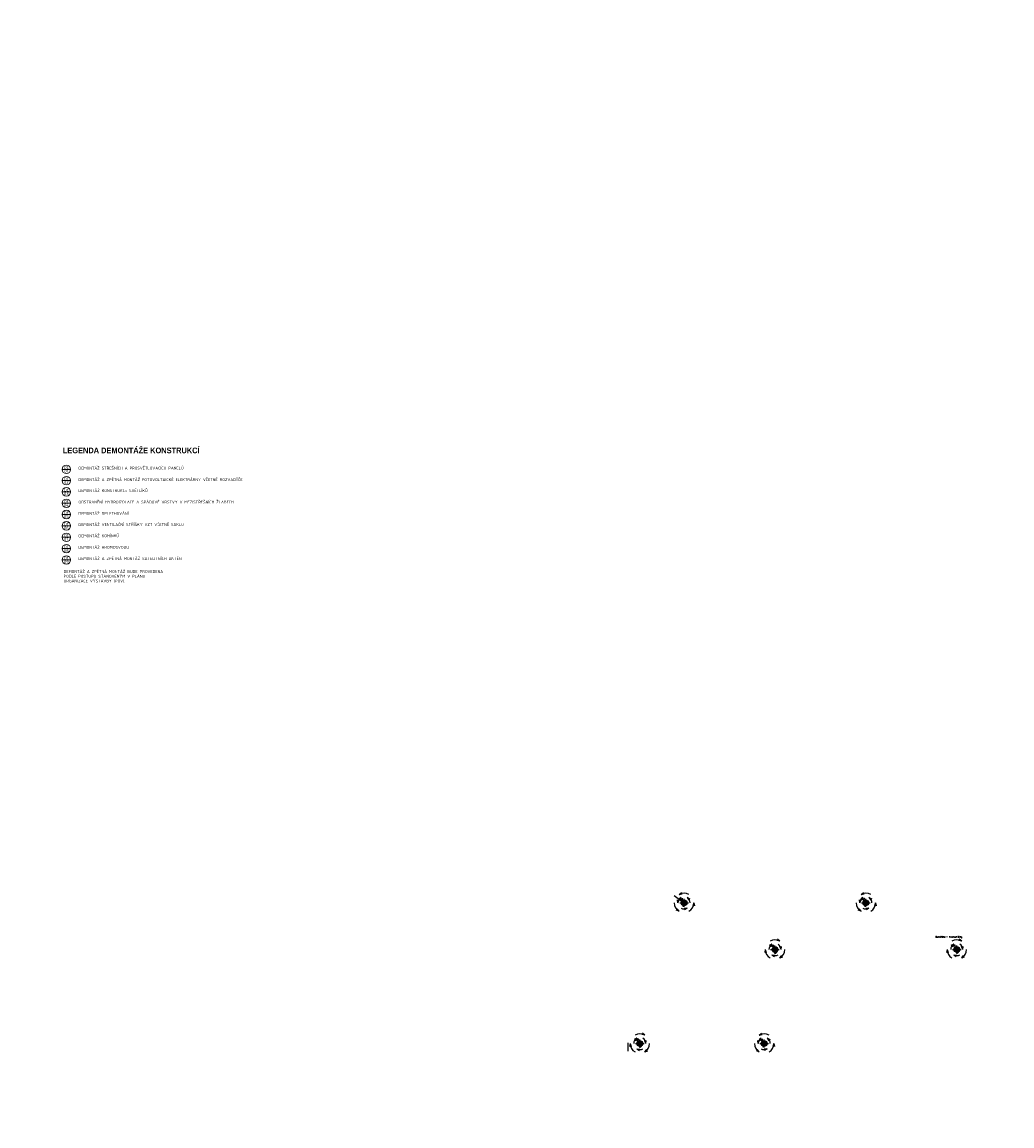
# Model space of a CAD drawing. Header units: millimetres. Extents: x -29085 to 3627694, y -159961 to 2281735.
# Tile 210 of 229: x 406934 to 546900, y 166983 to 323071. Entities that reach past the tile are written whole.
import ezdxf
from ezdxf import colors
from ezdxf.entities.mleader import LeaderData, LeaderLine
from ezdxf.enums import TextEntityAlignment as Align
from ezdxf.math import Vec2, Vec3

# ---------------------------------------------------------------- set-up
doc = ezdxf.new("R2010")
doc.units = ezdxf.units.MM
doc.linetypes.add('PLNA', pattern=[1, 1, 0])
doc.layers.add('A99_N_leg-text', color=7, linetype='Continuous', lineweight=9)
doc.layers.add('A99_N_txt-popis-50', color=240, linetype='Continuous', lineweight=9)
doc.layers.add('Přístroje MaR', color=1, linetype='Continuous')
doc.styles.add('A99_kota', font='isocpeur.ttf', dxfattribs={"height": 2})
doc.styles.add('A99_nadpis', font='impact.ttf')
doc.styles.add('A99_popis', font='isocpeur.ttf')
doc.styles.add('PITSIMP8', font='pitsimp8')
doc.styles.add('ROMANS', font='romans.shx', dxfattribs={"width": 0.8})

# ---------------------------------------------------------------- blocks, each defined once
blk = doc.blocks.new('*U28')
at = {"color": 0, "linetype": 'ByBlock'}
blk.add_line((-3.02, 0), (3.02, 0), dxfattribs=at)
blk.add_circle((0, 0), 3.02, dxfattribs=at)
at = {"color": 0, "linetype": 'ByBlock', "style": 'A99_popis'}
for tag, p in [('KATEGORIE', (0, 1.31)), ('PRVEK', (0, -1.3))]:
    blk.add_attdef(tag, text='', height=2, dxfattribs=at).set_placement(p, align=Align.MIDDLE_CENTER)
blk = doc.blocks.new('2dluk097')
at = {"color": 0, "linetype": 'ByBlock'}
for p, q in [((-0.05, 0.5), (-0.05, -0.1)), ((-0.05, 0.5), (0.05, 0.5)), ((0.05, 0.5), (0.05, -0.1))]:
    blk.add_line(p, q, dxfattribs=at)
for p, q in [((-0.05, -0.1), (-0.23, -0.1)), ((0, -0.5), (-0.23, -0.1)), ((0, -0.5), (0.23, -0.1)), ((0.05, -0.1), (0.23, -0.1))]:
    blk.add_line(p, q)
for points in [[(-0.05, 0.5), (0.05, 0.5), (-0.05, -0.1), (0.05, -0.1)], [(-0.23, -0.1), (0, -0.5), (0.05, -0.1), (-0.05, -0.1)], [(-0.05, -0.1), (0.23, -0.1), (0, -0.5), (-0.05, -0.1)]]:
    blk.add_solid(points)
at = {"linetype": 'ByBlock', "style": 'PITSIMP8', "flags": 9}
for tag, p in [('VOLUMENSTROM', (-0.06, 0.04)), ('DRUCK/-STUFE', (-0.06, 0.02)), ('BEZEICHNUNG', (-0.06, 0.18)), ('RAUM/GRUPPE', (-0.06, 0.16)), ('POS.NR.G-LV', (-0.06, 0.14)), ('ANSCHLUSS', (-0.06, 0)), ('FABRIKAT', (-0.06, 0.12)), ('KENNUNG', (-0.06, 0.08)), ('LEISTUNG', (-0.06, 0.06)), ('TYP', (-0.06, 0.1)), ('SPANNUNG/FREQUENZ', (-0.06, -0.12)), ('TEMPERATUR', (-0.06, -0.06)), ('SCHUTZART', (-0.06, -0.1)), ('GROESSE', (-0.06, -0.02)), ('DREHZAHL', (-0.06, -0.08)), ('GEWICHT', (-0.06, -0.14)), ('DN', (-0.06, -0.04)), ('FREI', (-0.06, -0.16)), ('FREI', (-0.06, -0.18)), ('FREI', (-0.06, -0.2))]:
    blk.add_attdef(tag, text='', height=0.01, dxfattribs=at).set_placement(p, align=Align.MIDDLE)

msp = doc.modelspace()

# ---------------------------------------------------------------- linework, layer by layer
at = {"layer": 'Přístroje MaR'}
for p, q in [((499851, 199720.2), (500189.1, 200000.7)), ((499851, 199720.2), (500189.1, 200000.7)), ((499851, 199720.2), (500284.1, 199794.1)), ((499851, 199720.2), (500284.1, 199794.1)), ((525559.8, 199720.2), (525897.9, 200000.7)), ((525559.8, 199720.2), (525897.9, 200000.7)), ((525559.8, 199720.2), (525992.9, 199794.1)), ((525559.8, 199720.2), (525992.9, 199794.1)), ((499138.9, 199578.1), (500452.8, 198567.6)), ((499676, 198525.6), (499633.9, 198962.8)), ((499676, 198525.6), (499633.9, 198962.8)), ((499676, 198525.6), (499858.2, 198925.3)), ((499676, 198525.6), (499858.2, 198925.3)), ((500973.1, 199274.4), (501222.9, 198913.1)), ((500973.1, 199274.4), (501370.1, 199086.4)), ((500973.1, 199274.4), (501222.9, 198913.1)), ((501920.2, 198525.6), (501767.6, 198113.6)), ((501920.2, 198525.6), (501767.6, 198113.6)), ((501920.2, 198525.6), (501994, 198092.5)), ((501920.2, 198525.6), (501994, 198092.5)), ((525384.8, 198525.6), (525342.7, 198962.8)), ((525384.8, 198525.6), (525342.7, 198962.8)), ((525384.8, 198525.6), (525567, 198925.3)), ((525384.8, 198525.6), (525567, 198925.3)), ((526681.9, 199274.4), (526931.7, 198913.1)), ((526681.9, 199274.4), (527078.9, 199086.4)), ((526681.9, 199274.4), (526931.7, 198913.1)), ((527629, 198525.6), (527476.4, 198113.6)), ((527629, 198525.6), (527476.4, 198113.6)), ((527629, 198525.6), (527702.8, 198092.5)), ((527629, 198525.6), (527702.8, 198092.5)), ((499851, 197331), (499439.1, 197483.5)), ((499851, 197331), (499439.1, 197483.5)), ((499851, 197331), (499570.5, 197669)), ((499851, 197331), (499570.5, 197669)), ((500972.7, 197776.5), (500534.6, 197744.2)), ((500972.7, 197776.5), (500534.6, 197744.2)), ((500972.7, 197776.5), (500609.5, 197529.5)), ((500972.7, 197776.5), (500609.5, 197529.5)), ((525559.8, 197331), (525147.9, 197483.5)), ((525559.8, 197331), (525147.9, 197483.5)), ((525559.8, 197331), (525279.3, 197669)), ((525559.8, 197331), (525279.3, 197669)), ((526681.5, 197776.5), (526243.4, 197744.2)), ((526681.5, 197776.5), (526243.4, 197744.2)), ((526681.5, 197776.5), (526318.3, 197529.5)), ((526681.5, 197776.5), (526318.3, 197529.5)), ((512962.8, 192681.5), (512565.8, 192493.4)), ((512962.8, 192681.5), (512565.8, 192493.4)), ((512962.8, 192681.5), (512713, 192320.1)), ((512962.8, 192681.5), (512713, 192320.1)), ((514084.8, 193127.2), (513651.8, 193201.1)), ((514084.8, 193127.2), (513651.8, 193201.1)), ((513676.9, 192208.7), (513663.4, 192195.2)), ((514084.8, 193127.2), (513746.8, 193407.8)), ((514084.8, 193127.2), (513746.8, 193407.8)), ((514259.8, 191932.6), (514077.7, 192332.4)), ((514259.8, 191932.6), (514077.7, 192332.4)), ((514259.8, 191932.6), (514302, 192369.9)), ((514259.8, 191932.6), (514302, 192369.9)), ((538671.6, 192681.5), (538274.6, 192493.4)), ((538671.6, 192681.5), (538274.6, 192493.4)), ((538671.6, 192681.5), (538421.8, 192320.1)), ((538671.6, 192681.5), (538421.8, 192320.1)), ((539793.7, 193127.2), (539360.6, 193201.1)), ((539793.7, 193127.2), (539360.6, 193201.1)), ((539385.7, 192208.7), (539372.2, 192195.2)), ((539793.7, 193127.2), (539455.6, 193407.8)), ((539793.7, 193127.2), (539455.6, 193407.8)), ((539968.7, 191932.6), (539786.5, 192332.4)), ((539968.7, 191932.6), (539786.5, 192332.4)), ((539968.7, 191932.6), (540010.8, 192369.9)), ((539968.7, 191932.6), (540010.8, 192369.9)), ((512015.7, 191932.6), (511941.8, 191499.6)), ((512015.7, 191932.6), (511941.8, 191499.6)), ((512015.7, 191932.6), (512168.3, 191520.7)), ((512015.7, 191932.6), (512168.3, 191520.7)), ((512963.2, 191183.6), (513401.3, 191151.3)), ((512963.2, 191183.6), (513326.4, 190936.6)), ((512963.2, 191183.6), (513326.4, 190936.6)), ((512963.2, 191183.6), (513401.3, 191151.3)), ((513395.1, 191932.6), (513395.1, 191932.6)), ((513395.1, 191932.6), (513395.1, 191932.6)), ((513395.1, 191932.6), (513395.1, 191932.6)), ((513395.1, 191932.6), (513395.1, 191932.6)), ((513395.1, 191932.6), (513395.1, 191932.6)), ((513395.1, 191932.6), (513395.1, 191932.6)), ((513395.1, 191932.6), (513395.1, 191932.6)), ((513395.1, 191932.6), (513395.1, 191932.6)), ((513395.1, 191932.6), (513395.1, 191582.6)), ((513395.1, 191932.6), (513395.1, 191582.6)), ((514084.8, 190738), (514365.4, 191076.1)), ((514084.8, 190738), (514365.4, 191076.1)), ((514084.8, 190738), (514496.8, 190890.6)), ((514084.8, 190738), (514496.8, 190890.6)), ((537724.5, 191932.6), (537650.6, 191499.6)), ((537724.5, 191932.6), (537650.6, 191499.6)), ((537724.5, 191932.6), (537877.1, 191520.7)), ((537724.5, 191932.6), (537877.1, 191520.7)), ((538672, 191183.6), (539110.1, 191151.3)), ((538672, 191183.6), (539035.2, 190936.6)), ((538672, 191183.6), (539035.2, 190936.6)), ((538672, 191183.6), (539110.1, 191151.3)), ((539103.9, 191932.6), (539103.9, 191932.6)), ((539103.9, 191932.6), (539103.9, 191932.6)), ((539103.9, 191932.6), (539103.9, 191932.6)), ((539103.9, 191932.6), (539103.9, 191932.6)), ((539103.9, 191932.6), (539103.9, 191932.6)), ((539103.9, 191932.6), (539103.9, 191932.6)), ((539103.9, 191932.6), (539103.9, 191932.6)), ((539103.9, 191932.6), (539103.9, 191932.6)), ((539103.9, 191932.6), (539103.9, 191582.6)), ((539103.9, 191932.6), (539103.9, 191582.6)), ((539793.7, 190738), (540074.2, 191076.1)), ((539793.7, 190738), (540074.2, 191076.1)), ((539793.7, 190738), (540205.6, 190890.6)), ((539793.7, 190738), (540205.6, 190890.6)), ((494982.3, 179829.4), (494549.3, 179903.3)), ((494982.3, 179829.4), (494549.3, 179903.3)), ((494982.3, 179829.4), (494644.2, 180109.9)), ((494982.3, 179829.4), (494644.2, 180109.9)), ((511172.9, 179829.4), (511511, 180109.9)), ((511172.9, 179829.4), (511511, 180109.9)), ((511172.9, 179829.4), (511605.9, 179903.3)), ((511172.9, 179829.4), (511605.9, 179903.3)), ((492913.2, 178634.8), (492839.3, 178201.8)), ((492913.2, 178634.8), (492839.3, 178201.8)), ((492913.2, 178634.8), (493065.7, 178222.9)), ((492913.2, 178634.8), (493065.7, 178222.9)), ((493860.2, 179383.7), (493463.2, 179195.6)), ((493860.2, 179383.7), (493463.2, 179195.6)), ((493860.2, 179383.7), (493610.5, 179022.3)), ((493860.2, 179383.7), (493610.5, 179022.3)), ((494574.4, 178910.9), (494560.9, 178897.4)), ((495157.3, 178634.8), (494975.1, 179034.6)), ((495157.3, 178634.8), (494975.1, 179034.6)), ((495157.3, 178634.8), (495199.4, 179072.1)), ((495157.3, 178634.8), (495199.4, 179072.1)), ((510997.9, 178634.8), (510955.8, 179072.1)), ((510997.9, 178634.8), (510955.8, 179072.1)), ((510997.9, 178634.8), (511180.1, 179034.6)), ((510997.9, 178634.8), (511180.1, 179034.6)), ((512294.9, 179383.7), (512544.7, 179022.3)), ((512294.9, 179383.7), (512692, 179195.6)), ((512294.9, 179383.7), (512692, 179195.6)), ((512294.9, 179383.7), (512544.7, 179022.3)), ((513242, 178634.8), (513089.5, 178222.9)), ((513242, 178634.8), (513089.5, 178222.9)), ((513242, 178634.8), (513315.9, 178201.8)), ((513242, 178634.8), (513315.9, 178201.8)), ((493860.6, 177885.8), (494298.7, 177853.5)), ((493860.6, 177885.8), (494223.9, 177638.8)), ((493860.6, 177885.8), (494223.9, 177638.8)), ((493860.6, 177885.8), (494298.7, 177853.5)), ((494982.3, 177440.2), (495262.8, 177778.3)), ((494982.3, 177440.2), (495262.8, 177778.3)), ((494982.3, 177440.2), (495394.3, 177592.8)), ((494982.3, 177440.2), (495394.3, 177592.8)), ((511172.9, 177440.2), (510760.9, 177592.8)), ((511172.9, 177440.2), (510760.9, 177592.8)), ((511172.9, 177440.2), (510892.4, 177778.3)), ((511172.9, 177440.2), (510892.4, 177778.3)), ((512294.6, 177885.8), (511856.5, 177853.5)), ((512294.6, 177885.8), (511856.5, 177853.5)), ((512294.6, 177885.8), (511931.3, 177638.8)), ((512294.6, 177885.8), (511931.3, 177638.8))]:
    msp.add_line(p, q, dxfattribs=at)
at = {"layer": 'Přístroje MaR', "ltscale": 10}
for p, q in [((499927.7, 198525.6), (501153.7, 198525.6)), ((500540.7, 197973.6), (500540.7, 199077.6)), ((525636.5, 198525.6), (526862.5, 198525.6)), ((526249.5, 197973.6), (526249.5, 199077.6)), ((513395.1, 191380.6), (513395.1, 192484.6)), ((539103.9, 191380.6), (539103.9, 192484.6)), ((512782.1, 191932.6), (514008.1, 191932.6)), ((538490.9, 191932.6), (539716.9, 191932.6)), ((493679.6, 178634.8), (494905.6, 178634.8)), ((494292.6, 178082.8), (494292.6, 179186.8)), ((511249.6, 178634.8), (512475.6, 178634.8)), ((511862.6, 178082.8), (511862.6, 179186.8))]:
    msp.add_line(p, q, dxfattribs=at)
at = {"layer": 'Přístroje MaR', "linetype": 'ByBlock'}
for p, q in [((500257.3, 198800), (500488.3, 198568.9)), ((500488.3, 198482.2), (500257.3, 198251.2)), ((500489.9, 198570.7), (500259, 198801.7)), ((500259, 198249.5), (500272.5, 198263)), ((500264.6, 198807.3), (500278.1, 198793.8)), ((500495.6, 198474.7), (500264.7, 198243.8)), ((500497.4, 198578), (500266.3, 198809)), ((500266.3, 198242.1), (500497.4, 198473.2)), ((500272.5, 198263), (500489.9, 198480.4)), ((500278.1, 198793.8), (500495.6, 198576.4)), ((500564.7, 198484), (500516.7, 198484)), ((500520.7, 198484), (500520.7, 198463.2)), ((500520.7, 198463.2), (500536.7, 198463.2)), ((500536.7, 198463.2), (500536.7, 198484)), ((500544.7, 198484), (500544.7, 198463.2)), ((500544.7, 198463.2), (500560.7, 198463.2)), ((500560.7, 198463.2), (500560.7, 198484)), ((500815.1, 198809), (500584.1, 198578)), ((500584.1, 198473.2), (500815.1, 198242.1)), ((500585.9, 198576.4), (500816.8, 198807.3)), ((500803.4, 198257.3), (500585.9, 198474.7)), ((500809, 198788.2), (500591.6, 198570.7)), ((500591.6, 198480.4), (500822.5, 198249.5)), ((500593.1, 198568.9), (500824.2, 198800)), ((500824.2, 198251.2), (500593.1, 198482.2)), ((500816.9, 198243.8), (500803.4, 198257.3)), ((525966.1, 198800), (526197.1, 198568.9)), ((526197.1, 198482.2), (525966.1, 198251.2)), ((526198.7, 198570.7), (525967.8, 198801.7)), ((525967.8, 198249.5), (525981.3, 198263)), ((525973.4, 198807.3), (525986.9, 198793.8)), ((526204.4, 198474.7), (525973.5, 198243.8)), ((526206.2, 198578), (525975.1, 198809)), ((525975.1, 198242.1), (526206.2, 198473.2)), ((525981.3, 198263), (526198.7, 198480.4)), ((525986.9, 198793.8), (526204.4, 198576.4)), ((526273.5, 198484), (526225.5, 198484)), ((526229.5, 198484), (526229.5, 198463.2)), ((526229.5, 198463.2), (526245.5, 198463.2)), ((526245.5, 198463.2), (526245.5, 198484)), ((526253.5, 198484), (526253.5, 198463.2)), ((526253.5, 198463.2), (526269.5, 198463.2)), ((526269.5, 198463.2), (526269.5, 198484)), ((526523.9, 198809), (526292.9, 198578)), ((526292.9, 198473.2), (526523.9, 198242.1)), ((526294.7, 198576.4), (526525.6, 198807.3)), ((526512.2, 198257.3), (526294.7, 198474.7)), ((526517.8, 198788.2), (526300.4, 198570.7)), ((526300.4, 198480.4), (526531.3, 198249.5)), ((526301.9, 198568.9), (526533, 198800)), ((526533, 198251.2), (526301.9, 198482.2)), ((526525.7, 198243.8), (526512.2, 198257.3)), ((513111.7, 192207), (513342.7, 191976)), ((513344.3, 191977.8), (513113.4, 192208.7)), ((513119, 192214.4), (513132.5, 192200.9)), ((513351.8, 191985), (513120.7, 192216.1)), ((513132.5, 192200.9), (513350, 191983.5)), ((513669.5, 192216.1), (513438.5, 191985)), ((513440.3, 191983.5), (513671.2, 192214.4)), ((513663.4, 192195.2), (513446, 191977.8)), ((513447.5, 191976), (513678.6, 192207)), ((538820.5, 192207), (539051.5, 191976)), ((539053.1, 191977.8), (538822.2, 192208.7)), ((538827.8, 192214.4), (538841.3, 192200.9)), ((539060.6, 191985), (538829.5, 192216.1)), ((538841.3, 192200.9), (539058.8, 191983.5)), ((539378.3, 192216.1), (539147.3, 191985)), ((539149.1, 191983.5), (539380, 192214.4)), ((539372.2, 192195.2), (539154.8, 191977.8)), ((539156.3, 191976), (539387.4, 192207)), ((513342.7, 191889.3), (513111.7, 191658.2)), ((513113.4, 191656.5), (513126.9, 191670)), ((513350, 191881.8), (513119.1, 191650.9)), ((513120.7, 191649.2), (513351.8, 191880.2)), ((513126.9, 191670), (513344.3, 191887.5)), ((513419.1, 191891.1), (513371.1, 191891.1)), ((513375.1, 191891.1), (513375.1, 191870.3)), ((513375.1, 191870.3), (513391.1, 191870.3)), ((513391.1, 191870.3), (513391.1, 191891.1)), ((513399.1, 191891.1), (513399.1, 191870.3)), ((513399.1, 191870.3), (513415.1, 191870.3)), ((513415.1, 191870.3), (513415.1, 191891.1)), ((513438.5, 191880.2), (513669.5, 191649.2)), ((513657.8, 191664.4), (513440.3, 191881.8)), ((513446, 191887.5), (513676.9, 191656.6)), ((513678.6, 191658.2), (513447.5, 191889.3)), ((513671.3, 191650.9), (513657.8, 191664.4)), ((539051.5, 191889.3), (538820.5, 191658.2)), ((538822.2, 191656.5), (538835.7, 191670)), ((539058.8, 191881.8), (538827.9, 191650.9)), ((538829.5, 191649.2), (539060.6, 191880.2)), ((538835.7, 191670), (539053.1, 191887.5)), ((539127.9, 191891.1), (539079.9, 191891.1)), ((539083.9, 191891.1), (539083.9, 191870.3)), ((539083.9, 191870.3), (539099.9, 191870.3)), ((539099.9, 191870.3), (539099.9, 191891.1)), ((539107.9, 191891.1), (539107.9, 191870.3)), ((539107.9, 191870.3), (539123.9, 191870.3)), ((539123.9, 191870.3), (539123.9, 191891.1)), ((539147.3, 191880.2), (539378.3, 191649.2)), ((539366.6, 191664.4), (539149.1, 191881.8)), ((539154.8, 191887.5), (539385.7, 191656.6)), ((539387.4, 191658.2), (539156.3, 191889.3)), ((539380.1, 191650.9), (539366.6, 191664.4)), ((494009.1, 178909.2), (494240.2, 178678.2)), ((494240.2, 178591.5), (494009.1, 178360.4)), ((494010.8, 178358.7), (494024.3, 178372.2)), ((494241.8, 178680), (494010.9, 178910.9)), ((494016.5, 178916.6), (494030, 178903.1)), ((494247.4, 178584), (494016.5, 178353.1)), ((494249.3, 178687.2), (494018.2, 178918.3)), ((494018.2, 178351.4), (494249.3, 178582.4)), ((494024.3, 178372.2), (494241.8, 178589.7)), ((494030, 178903.1), (494247.4, 178685.7)), ((494316.6, 178593.3), (494268.6, 178593.3)), ((494272.6, 178593.3), (494272.6, 178572.5)), ((494272.6, 178572.5), (494288.6, 178572.5)), ((494288.6, 178572.5), (494288.6, 178593.3)), ((494296.6, 178593.3), (494296.6, 178572.5)), ((494296.6, 178572.5), (494312.6, 178572.5)), ((494312.6, 178572.5), (494312.6, 178593.3)), ((494567, 178918.3), (494335.9, 178687.2)), ((494335.9, 178582.4), (494567, 178351.4)), ((494337.8, 178685.7), (494568.7, 178916.6)), ((494555.2, 178366.6), (494337.8, 178584)), ((494560.9, 178897.4), (494343.4, 178680)), ((494343.4, 178589.7), (494574.3, 178358.7)), ((494345, 178678.2), (494576, 178909.2)), ((494576, 178360.4), (494345, 178591.5)), ((494568.7, 178353.1), (494555.2, 178366.6)), ((511579.1, 178909.2), (511810.2, 178678.2)), ((511810.2, 178591.5), (511579.1, 178360.4)), ((511580.8, 178358.7), (511594.3, 178372.2)), ((511811.8, 178680), (511580.9, 178910.9)), ((511586.5, 178916.6), (511600, 178903.1)), ((511817.4, 178584), (511586.5, 178353.1)), ((511819.3, 178687.2), (511588.2, 178918.3)), ((511588.2, 178351.4), (511819.3, 178582.4)), ((511594.3, 178372.2), (511811.8, 178589.7)), ((511600, 178903.1), (511817.4, 178685.7)), ((511886.6, 178593.3), (511838.6, 178593.3)), ((511842.6, 178593.3), (511842.6, 178572.5)), ((511842.6, 178572.5), (511858.6, 178572.5)), ((511858.6, 178572.5), (511858.6, 178593.3)), ((511866.6, 178593.3), (511866.6, 178572.5)), ((511866.6, 178572.5), (511882.6, 178572.5)), ((511882.6, 178572.5), (511882.6, 178593.3)), ((512137, 178918.3), (511905.9, 178687.2)), ((511905.9, 178582.4), (512137, 178351.4)), ((511907.8, 178685.7), (512138.7, 178916.6)), ((512125.2, 178366.6), (511907.8, 178584)), ((512130.9, 178897.4), (511913.4, 178680)), ((511913.4, 178589.7), (512144.3, 178358.7)), ((511915, 178678.2), (512146, 178909.2)), ((512146, 178360.4), (511915, 178591.5)), ((512138.7, 178353.1), (512125.2, 178366.6))]:
    msp.add_line(p, q, dxfattribs=at)
at = {"layer": 'Přístroje MaR', "linetype": 'PLNA', "ltscale": 2}
msp.add_line((492578.1, 178750.4), (492578.1, 177558), dxfattribs=at)
at = {"layer": 'Přístroje MaR'}
for centre, radius in [((500541.2, 198525.6), 400.5), ((500546.1, 198525.6), 360.6), ((500541.2, 198525.6), 314.5), ((500541.2, 198525.6), 239.5), ((500541.2, 198525.6), 164.5), ((500540.7, 198525.6), 68), ((526250, 198525.6), 400.5), ((526254.9, 198525.6), 360.6), ((526250, 198525.6), 314.5), ((526250, 198525.6), 239.5), ((526250, 198525.6), 164.5), ((526249.5, 198525.6), 68), ((513395.6, 191932.6), 400.5), ((513400.5, 191932.6), 360.6), ((513395.6, 191932.6), 314.5), ((513395.6, 191932.6), 239.5), ((513395.6, 191932.6), 164.5), ((513395.1, 191932.6), 68), ((513665.2, 192202.7), 3.6), ((513665.2, 192202.7), 3.6), ((539104.4, 191932.6), 400.5), ((539109.3, 191932.6), 360.6), ((539104.4, 191932.6), 314.5), ((539104.4, 191932.6), 239.5), ((539104.4, 191932.6), 164.5), ((539103.9, 191932.6), 68), ((539374, 192202.7), 3.6), ((539374, 192202.7), 3.6), ((494293.1, 178634.8), 400.5), ((494298, 178634.8), 360.6), ((494293.1, 178634.8), 314.5), ((494293.1, 178634.8), 239.5), ((494293.1, 178634.8), 164.5), ((494292.6, 178634.8), 68), ((494562.7, 178904.9), 3.6), ((494562.7, 178904.9), 3.6), ((511863.1, 178634.8), 400.5), ((511868, 178634.8), 360.6), ((511863.1, 178634.8), 314.5), ((511863.1, 178634.8), 239.5), ((511863.1, 178634.8), 164.5), ((511862.6, 178634.8), 68)]:
    msp.add_circle(centre, radius, dxfattribs=at)
at = {"layer": 'Přístroje MaR', "linetype": 'ByBlock'}
for centre in [(500270.7, 198795.6), (500270.7, 198795.6), (500270.7, 198255.5), (500270.7, 198255.5), (525979.5, 198795.6), (525979.5, 198795.6), (525979.5, 198255.5), (525979.5, 198255.5), (513125.1, 192202.7), (513125.1, 192202.7), (538833.9, 192202.7), (538833.9, 192202.7), (513125.1, 191662.6), (513125.1, 191662.6), (513665.2, 191662.6), (513665.2, 191662.6), (538833.9, 191662.6), (538833.9, 191662.6), (539374, 191662.6), (539374, 191662.6), (494022.5, 178904.9), (494022.5, 178904.9), (494022.5, 178364.8), (494022.5, 178364.8), (494562.7, 178364.8), (494562.7, 178364.8), (511592.5, 178904.9), (511592.5, 178904.9), (511592.5, 178364.8), (511592.5, 178364.8)]:
    msp.add_circle(centre, 3.6, dxfattribs=at)
at = {"layer": 'Přístroje MaR'}
for centre, radius, start, end in [((500540.7, 198525.6), 1379.4, 60, 120), ((500540.7, 198525.6), 1379.4, 60, 120), ((526249.5, 198525.6), 1379.4, 60, 120), ((526249.5, 198525.6), 1379.4, 60, 120), ((500540.7, 198525.6), 1379.4, 180, 240), ((500540.7, 198525.6), 1379.4, 180, 240), ((500540.7, 198525.6), 864.7, 120, 180), ((500540.7, 198525.6), 864.7, 120, 180), ((500614.5, 198599.3), 268.4, 44.146073, 45.853908), ((500802.5, 198794.7), 1.2, 315, 135), ((500614.5, 198599.3), 270, 44.151135, 45.848865), ((500540.7, 198525.6), 864.7, 0, 60), ((500540.7, 198525.6), 864.7, 0, 60), ((500540.7, 198525.6), 1379.4, 300, 0), ((500540.7, 198525.6), 1379.4, 300, 0), ((526249.5, 198525.6), 1379.4, 180, 240), ((526249.5, 198525.6), 1379.4, 180, 240), ((526249.5, 198525.6), 864.7, 120, 180), ((526249.5, 198525.6), 864.7, 120, 180), ((526323.3, 198599.3), 268.4, 44.146073, 45.853908), ((526511.3, 198794.7), 1.2, 315, 135), ((526323.3, 198599.3), 270, 44.151135, 45.848865), ((526249.5, 198525.6), 864.7, 0, 60), ((526249.5, 198525.6), 864.7, 0, 60), ((526249.5, 198525.6), 1379.4, 300, 0), ((526249.5, 198525.6), 1379.4, 300, 0), ((500540.7, 198525.6), 864.7, 240, 300), ((500540.7, 198525.6), 864.7, 240, 300), ((526249.5, 198525.6), 864.7, 240, 300), ((526249.5, 198525.6), 864.7, 240, 300), ((513395.1, 191932.6), 864.7, 120, 180), ((513395.1, 191932.6), 864.7, 120, 180), ((513395.1, 191932.6), 1379.4, 60, 120), ((513395.1, 191932.6), 1379.4, 60, 120), ((513468.9, 192006.3), 268.4, 44.146073, 45.853908), ((513656.9, 192201.8), 1.2, 315, 135), ((513468.9, 192006.3), 270, 44.151135, 45.848865), ((513664.3, 192194.4), 1.2, 315, 135), ((513674.1, 192211.6), 6.4, 315, 135), ((513674.1, 192211.6), 4, 315.269844, 135.269844), ((513395.1, 191932.6), 864.7, 0, 60), ((513395.1, 191932.6), 864.7, 0, 60), ((539103.9, 191932.6), 864.7, 120, 180), ((539103.9, 191932.6), 864.7, 120, 180), ((539103.9, 191932.6), 1379.4, 60, 120), ((539103.9, 191932.6), 1379.4, 60, 120), ((539177.7, 192006.3), 268.4, 44.146073, 45.853908), ((539365.7, 192201.8), 1.2, 315, 135), ((539177.7, 192006.3), 270, 44.151135, 45.848865), ((539373.1, 192194.4), 1.2, 315, 135), ((539382.9, 192211.6), 6.4, 315, 135), ((539382.9, 192211.6), 4, 315.269844, 135.269844), ((539103.9, 191932.6), 864.7, 0, 60), ((539103.9, 191932.6), 864.7, 0, 60), ((513395.1, 191932.6), 1379.4, 180, 240), ((513395.1, 191932.6), 1379.4, 180, 240), ((513395.1, 191932.6), 864.7, 240, 300), ((513395.1, 191932.6), 864.7, 240, 300), ((513395.1, 191932.6), 1379.4, 300, 0), ((513395.1, 191932.6), 1379.4, 300, 0), ((539103.9, 191932.6), 1379.4, 180, 240), ((539103.9, 191932.6), 1379.4, 180, 240), ((539103.9, 191932.6), 864.7, 240, 300), ((539103.9, 191932.6), 864.7, 240, 300), ((539103.9, 191932.6), 1379.4, 300, 0), ((539103.9, 191932.6), 1379.4, 300, 0), ((494292.6, 178634.8), 1379.4, 60, 120), ((494292.6, 178634.8), 1379.4, 60, 120), ((511862.6, 178634.8), 1379.4, 60, 120), ((511862.6, 178634.8), 1379.4, 60, 120), ((494292.6, 178634.8), 1379.4, 180, 240), ((494292.6, 178634.8), 1379.4, 180, 240), ((494292.6, 178634.8), 864.7, 120, 180), ((494292.6, 178634.8), 864.7, 120, 180), ((494366.3, 178708.5), 268.4, 44.146073, 45.853908), ((494554.4, 178903.9), 1.2, 315, 135), ((494366.3, 178708.5), 270, 44.151135, 45.848865), ((494561.7, 178896.6), 1.2, 315, 135), ((494571.5, 178913.8), 6.4, 315, 135), ((494571.5, 178913.8), 4, 315.269844, 135.269844), ((494292.6, 178634.8), 864.7, 0, 60), ((494292.6, 178634.8), 864.7, 0, 60), ((494292.6, 178634.8), 1379.4, 300, 0), ((494292.6, 178634.8), 1379.4, 300, 0), ((511862.6, 178634.8), 1379.4, 180, 240), ((511862.6, 178634.8), 1379.4, 180, 240), ((511862.6, 178634.8), 864.7, 120, 180), ((511862.6, 178634.8), 864.7, 120, 180), ((511936.3, 178708.5), 268.4, 44.146073, 45.853908), ((512124.4, 178903.9), 1.2, 315, 135), ((511936.3, 178708.5), 270, 44.151135, 45.848865), ((511862.6, 178634.8), 864.7, 0, 60), ((511862.6, 178634.8), 864.7, 0, 60), ((511862.6, 178634.8), 1379.4, 300, 0), ((511862.6, 178634.8), 1379.4, 300, 0), ((494292.6, 178634.8), 864.7, 240, 300), ((494292.6, 178634.8), 864.7, 240, 300), ((511862.6, 178634.8), 864.7, 240, 300), ((511862.6, 178634.8), 864.7, 240, 300)]:
    msp.add_arc(centre, radius, start, end, dxfattribs=at)
at = {"layer": 'Přístroje MaR', "linetype": 'ByBlock'}
for centre, radius, start, end in [((500261.8, 198804.5), 6.4, 44.999986, 224.999986), ((500261.8, 198246.6), 6.4, 135, 315), ((500261.8, 198804.5), 4, 45.269844, 225.269844), ((500261.8, 198246.6), 4, 135.269844, 315.269844), ((500271.6, 198787.3), 1.2, 44.999986, 224.999986), ((500271.6, 198263.8), 1.2, 135, 315), ((500467, 198599.3), 270, 134.151135, 135.848861), ((500467, 198451.9), 270, 224.151135, 225.848865), ((500467, 198599.3), 268.4, 134.146073, 135.853908), ((500467, 198451.9), 268.4, 224.146073, 225.853908), ((500279, 198794.7), 1.2, 44.999986, 224.999986), ((500279, 198256.5), 1.2, 135, 315), ((500540.7, 198525.6), 48, 300.000152, 180), ((500540.7, 198525.6), 48, 180, 240.000148), ((500614.5, 198451.9), 268.4, 314.146073, 315.853908), ((500802.5, 198256.5), 1.2, 225, 45), ((500614.5, 198451.9), 270, 314.151135, 315.848861), ((525970.6, 198804.5), 6.4, 44.999986, 224.999986), ((525970.6, 198246.6), 6.4, 135, 315), ((525970.6, 198804.5), 4, 45.269844, 225.269844), ((525970.6, 198246.6), 4, 135.269844, 315.269844), ((525980.4, 198787.3), 1.2, 44.999986, 224.999986), ((525980.4, 198263.8), 1.2, 135, 315), ((526175.8, 198599.3), 270, 134.151135, 135.848861), ((526175.8, 198451.9), 270, 224.151135, 225.848865), ((526175.8, 198599.3), 268.4, 134.146073, 135.853908), ((526175.8, 198451.9), 268.4, 224.146073, 225.853908), ((525987.8, 198794.7), 1.2, 44.999986, 224.999986), ((525987.8, 198256.5), 1.2, 135, 315), ((526249.5, 198525.6), 48, 300.000152, 180), ((526249.5, 198525.6), 48, 180, 240.000148), ((526323.3, 198451.9), 268.4, 314.146073, 315.853908), ((526511.3, 198256.5), 1.2, 225, 45), ((526323.3, 198451.9), 270, 314.151135, 315.848861), ((513116.2, 192211.6), 6.4, 44.999986, 224.999986), ((513116.2, 192211.6), 4, 45.269844, 225.269844), ((513126, 192194.4), 1.2, 44.999986, 224.999986), ((513321.4, 192006.3), 270, 134.151135, 135.848861), ((513321.4, 192006.3), 268.4, 134.146073, 135.853908), ((513133.4, 192201.8), 1.2, 44.999986, 224.999986), ((538825, 192211.6), 6.4, 44.999986, 224.999986), ((538825, 192211.6), 4, 45.269844, 225.269844), ((538834.8, 192194.4), 1.2, 44.999986, 224.999986), ((539030.2, 192006.3), 270, 134.151135, 135.848861), ((539030.2, 192006.3), 268.4, 134.146073, 135.853908), ((538842.2, 192201.8), 1.2, 44.999986, 224.999986), ((513116.2, 191653.7), 6.4, 135, 315), ((513116.2, 191653.7), 4, 135.269844, 315.269844), ((513126, 191670.9), 1.2, 135, 315), ((513321.4, 191858.9), 270, 224.151135, 225.848865), ((513321.4, 191858.9), 268.4, 224.146073, 225.853908), ((513133.4, 191663.5), 1.2, 135, 315), ((513395.1, 191932.6), 48, 300.000152, 180), ((513395.1, 191932.6), 48, 180, 240.000148), ((513468.9, 191858.9), 268.4, 314.146073, 315.853908), ((513656.9, 191663.5), 1.2, 225, 45), ((513468.9, 191858.9), 270, 314.151135, 315.848861), ((513664.3, 191670.9), 1.2, 225, 45), ((513674.1, 191653.7), 6.4, 225, 45), ((513674.1, 191653.7), 4, 225.269844, 45.269844), ((538825, 191653.7), 6.4, 135, 315), ((538825, 191653.7), 4, 135.269844, 315.269844), ((538834.8, 191670.9), 1.2, 135, 315), ((539030.2, 191858.9), 270, 224.151135, 225.848865), ((539030.2, 191858.9), 268.4, 224.146073, 225.853908), ((538842.2, 191663.5), 1.2, 135, 315), ((539103.9, 191932.6), 48, 300.000152, 180), ((539103.9, 191932.6), 48, 180, 240.000148), ((539177.7, 191858.9), 268.4, 314.146073, 315.853908), ((539365.7, 191663.5), 1.2, 225, 45), ((539177.7, 191858.9), 270, 314.151135, 315.848861), ((539373.1, 191670.9), 1.2, 225, 45), ((539382.9, 191653.7), 6.4, 225, 45), ((539382.9, 191653.7), 4, 225.269844, 45.269844), ((494013.7, 178913.8), 6.4, 44.999986, 224.999986), ((494013.7, 178355.9), 6.4, 135, 315), ((494013.7, 178913.8), 4, 45.269844, 225.269844), ((494013.7, 178355.9), 4, 135.269844, 315.269844), ((494023.5, 178896.6), 1.2, 44.999986, 224.999986), ((494023.5, 178373.1), 1.2, 135, 315), ((494218.9, 178708.5), 270, 134.151135, 135.848861), ((494218.9, 178561.1), 270, 224.151135, 225.848865), ((494218.9, 178708.5), 268.4, 134.146073, 135.853908), ((494218.9, 178561.1), 268.4, 224.146073, 225.853908), ((494030.8, 178903.9), 1.2, 44.999986, 224.999986), ((494030.8, 178365.7), 1.2, 135, 315), ((494292.6, 178634.8), 48, 300.000152, 180), ((494292.6, 178634.8), 48, 180, 240.000148), ((494366.3, 178561.1), 268.4, 314.146073, 315.853908), ((494554.4, 178365.7), 1.2, 225, 45), ((494366.3, 178561.1), 270, 314.151135, 315.848861), ((494561.7, 178373.1), 1.2, 225, 45), ((494571.5, 178355.9), 6.4, 225, 45), ((494571.5, 178355.9), 4, 225.269844, 45.269844), ((511583.7, 178913.8), 6.4, 44.999986, 224.999986), ((511583.7, 178355.9), 6.4, 135, 315), ((511583.7, 178913.8), 4, 45.269844, 225.269844), ((511583.7, 178355.9), 4, 135.269844, 315.269844), ((511593.5, 178896.6), 1.2, 44.999986, 224.999986), ((511593.5, 178373.1), 1.2, 135, 315), ((511788.9, 178708.5), 270, 134.151135, 135.848861), ((511788.9, 178561.1), 270, 224.151135, 225.848865), ((511788.9, 178708.5), 268.4, 134.146073, 135.853908), ((511788.9, 178561.1), 268.4, 224.146073, 225.853908), ((511600.8, 178903.9), 1.2, 44.999986, 224.999986), ((511600.8, 178365.7), 1.2, 135, 315), ((511862.6, 178634.8), 48, 300.000152, 180), ((511862.6, 178634.8), 48, 180, 240.000148), ((511936.3, 178561.1), 268.4, 314.146073, 315.853908), ((512124.4, 178365.7), 1.2, 225, 45), ((511936.3, 178561.1), 270, 314.151135, 315.848861)]:
    msp.add_arc(centre, radius, start, end, dxfattribs=at)

# ---------------------------------------------------------------- block references
at = {"layer": 'A99_N_leg-text', "color": 5, "xscale": 200, "yscale": 200, "zscale": 200}
for p, values in [((413192.9, 259826.2), {'KATEGORIE': 'DE', 'PRVEK': '01'}), ((413192.9, 258226.2), {'KATEGORIE': 'DE', 'PRVEK': '02'}), ((413192.9, 256649.7), {'KATEGORIE': 'DE', 'PRVEK': '03'}), ((413192.9, 255026.2), {'KATEGORIE': 'DE', 'PRVEK': '04'}), ((413192.9, 253426.2), {'KATEGORIE': 'DE', 'PRVEK': '05'}), ((413192.9, 251826.2), {'KATEGORIE': 'DE', 'PRVEK': '06'}), ((413192.9, 250212.4), {'KATEGORIE': 'DE', 'PRVEK': '07'}), ((413192.9, 248612.4), {'KATEGORIE': 'DE', 'PRVEK': '08'}), ((413192.9, 247012.4), {'KATEGORIE': 'DE', 'PRVEK': '09'})]:
    msp.add_blockref('*U28', p, dxfattribs=at).add_auto_attribs(values)
at = {"layer": 'Přístroje MaR', "xscale": -200, "yscale": 250, "zscale": 160}
for p in [(500275.1, 199049.3), (525983.9, 199049.3), (513129.5, 192456.4), (538838.3, 192456.4), (494027, 179158.6), (511597, 179158.6)]:
    msp.add_blockref('2dluk097', p, dxfattribs=at)
at = {"layer": 'Přístroje MaR', "yscale": 250, "zscale": 160}
for p, xscale, rotation in [((500420.9, 198060.6), -200, 73.49979641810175), ((526129.7, 198060.6), -200, 73.49979641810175), ((513515, 191467.6), 200, 286.5002035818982), ((539223.8, 191467.6), 200, 286.5002035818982), ((494412.4, 178169.8), 200, 286.5002035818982), ((511742.7, 178169.8), -200, 73.49979641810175)]:
    msp.add_blockref('2dluk097', p, dxfattribs=dict(at, xscale=xscale, rotation=rotation))

# ---------------------------------------------------------------- texts
at = {"layer": 'A99_N_leg-text', "style": 'A99_nadpis'}
msp.add_text('LEGENDA DEMONTÁŽE KONSTRUKCÍ', height=800, dxfattribs=at).set_placement((412692.4, 262102.4))
at = {"layer": 'A99_N_leg-text', "linetype": 'Continuous', "lineweight": 0, "char_height": 400, "attachment_point": 1, "style": 'A99_kota'}
for s, width, insert in [('DEMONTÁŽ STŘEŠNÍCH A PROSVĚTLOVACÍCH PANELŮ ', 13290.592, (414910.4, 260196)), ('DEMONTÁŽ A ZPĚTNÁ MONTÁŽ FOTOVOLTAICKÉ ELEKTRÁRNY VČETNĚ ROZVADĚČE', 20337.701, (414910.4, 258565.5)), ('DEMONTÁŽ KONSTRUKCE SVĚTLÍKŮ', 10104.952, (414910.4, 257019.4)), ('ODSTRANĚNÍ HYDROIZOLACE A SPÁDOVÉ VRSTVY V MEZISTŘEŠNÍCH ŽLABECH', 19721.07, (414910.4, 255396)), ('DEMONTÁŽ OPLECHOVÁNÍ', 6244.117, (414910.4, 253796)), ('DEMONTÁŽ VENTILAČNÍ STŘÍŠKY VZT VČETNĚ SOKLU ', 13519.369, (414910.4, 252216.7)), ('DEMONTÁŽ KOMÍNKŮ ', 5260.421, (414910.4, 250623.7)), ('DEMONTÁŽ HROMOSVODU ', 6282.278, (414910.4, 249002.8)), ('DEMONTÁŽ A ZPĚTNÁ MONTÁŽ SATELITNÍCH ANTÉN ', 13053.523, (414910.4, 247402.8))]:
    msp.add_mtext_dynamic_manual_height_columns(s, width=width, gutter_width=2000, heights=[0], dxfattribs=dict(at, insert=insert))
at = {"layer": 'A99_N_leg-text', "linetype": 'Continuous', "lineweight": 0, "insert": (412810.4, 245577.8), "char_height": 400, "width": 13053.523, "attachment_point": 1, "style": 'A99_kota'}
msp.add_mtext('{\\fISOCPEUR|b1|i0|c238|p34;DEMONTÁŽ A ZPĚTNÁ MONTÁŽ BUDE PROVEDENA\\P\\A1;PODLE POSTUPU STANOVENÝM V PLÁNU ORGANIZACE VÝSTAVBY (POV).\\A0; }', dxfattribs=at)
at = {"layer": 'Přístroje MaR', "style": 'ROMANS', "width": 0.7}
for p in [(499848.7, 198944.5), (525557.5, 198944.5), (512703.1, 192351.6), (538411.9, 192351.6), (493600.5, 179053.8), (511170.5, 179053.8)]:
    msp.add_text('Ele', height=223.12, dxfattribs=at).set_placement(p)
msp.add_text('Destrafikátor -  hmotnost 22 kg', height=193.375, dxfattribs=at).set_placement((537987, 193615.2), align=Align.CENTER)

# ---------------------------------------------------------------- leaders
at = {"color": 251, "lineweight": 9}
ml = msp.add_multileader_mtext('Standard', dxfattribs=at)
ml.set_content('\\A1;{\\C256;demontáž pásových střešních světlíků}', color=1, style='A99_popis')
ml.set_leader_properties(color=256, linetype='ByLayer', lineweight=-1)
ml.build(insert=Vec2(0, 0))
ml.multileader.update_dxf_attribs({"dogleg_length": 3.23, "arrow_head_size": 200, "scale": 200})
ctx = ml.context
ctx.base_point, ctx.scale, ctx.char_height, ctx.arrow_head_size, ctx.landing_gap_size, ctx.plane_origin = Vec3(245704, 171888.3), 200, 400, 200, 250, Vec3(251674, 167392.2)
notes = []
notes.append((ctx, [(0, (1, 1, 0), (245059, 171888.3), (1, 0), 645, [(0, [(245059, 169288.6)], 0, [])])]))
ctx.mtext.insert, ctx.mtext.width, ctx.mtext.flow_direction = Vec3(245954, 172148.3), 9848.317, 5
ctx.mtext.has_bg_fill, ctx.mtext.bg_color, ctx.mtext.bg_scale_factor, ctx.mtext.bg_transparency, ctx.mtext.use_window_bg_color = 1, -1073741824, 1, 0, 1
ml = msp.add_multileader_mtext('Standard', dxfattribs=at)
ml.set_content('\\A1;{\\C256;výměna sekčních vrat}', color=1, style='A99_popis')
ml.set_leader_properties(color=256, linetype='ByLayer', lineweight=-1)
ml.build(insert=Vec2(0, 0))
ml.multileader.update_dxf_attribs({"dogleg_length": 1, "arrow_head_size": 200, "scale": 200})
ctx = ml.context
ctx.base_point, ctx.scale, ctx.char_height, ctx.arrow_head_size, ctx.landing_gap_size, ctx.plane_origin = Vec3(223349, 167250.8), 200, 400, 200, 250, Vec3(223664, 158215)
notes.append((ctx, [(0, (1, 1, 0), (222704, 167250.8), (1, 0), 645, [(0, [(219719, 167250.8)], 0, [])])]))
ctx.mtext.insert, ctx.mtext.width, ctx.mtext.defined_height, ctx.mtext.flow_direction = Vec3(223599, 167510.8), 7057.5, 1693.3, 5
ctx.mtext.has_bg_fill, ctx.mtext.bg_color, ctx.mtext.bg_scale_factor, ctx.mtext.bg_transparency, ctx.mtext.use_window_bg_color = 1, -1073741824, 1, 0, 1
at = {"layer": 'A99_N_txt-popis-50', "lineweight": 9}
ml = msp.add_multileader_mtext('Standard', dxfattribs=at)
ml.set_content('\\A1;{\\C256;dilatace objektu}', color=1, style='A99_popis')
ml.set_leader_properties(color=256, linetype='ByLayer', lineweight=-1)
ml.build(insert=Vec2(0, 0))
ml.multileader.update_dxf_attribs({"dogleg_length": 3.23, "arrow_head_size": 200, "scale": 200})
ctx = ml.context
ctx.base_point, ctx.scale, ctx.char_height, ctx.arrow_head_size, ctx.landing_gap_size, ctx.plane_origin = Vec3(294326.5, 322776.5), 200, 400, 200, 250, Vec3(300296.5, 318280.5)
notes.append((ctx, [(0, (1, 1, 0), (293681.5, 322776.5), (1, 0), 645, [(0, [(292206.5, 322776.5)], 0, [])])]))
ctx.mtext.insert, ctx.mtext.width, ctx.mtext.flow_direction = Vec3(294576.5, 323036.5), 3964.392, 5
ctx.mtext.has_bg_fill, ctx.mtext.bg_color, ctx.mtext.bg_scale_factor, ctx.mtext.bg_transparency, ctx.mtext.use_window_bg_color = 1, -1073741824, 1, 0, 1
ml = msp.add_multileader_mtext('Standard', dxfattribs=at)
ml.set_content('\\A1;{\\C256;dilatace objektu}', color=1, style='A99_popis')
ml.set_leader_properties(color=256, linetype='ByLayer', lineweight=-1)
ml.build(insert=Vec2(0, 0))
ml.multileader.update_dxf_attribs({"dogleg_length": 3.23, "arrow_head_size": 200, "scale": 200})
ctx = ml.context
ctx.base_point, ctx.scale, ctx.char_height, ctx.arrow_head_size, ctx.landing_gap_size, ctx.plane_origin = Vec3(294326.5, 308925.8), 200, 400, 200, 250, Vec3(300296.5, 304429.7)
notes.append((ctx, [(0, (1, 1, 0), (293681.5, 308925.8), (1, 0), 645, [(0, [(292206.5, 308925.8)], 0, [])])]))
ctx.mtext.insert, ctx.mtext.width, ctx.mtext.flow_direction = Vec3(294576.5, 309185.8), 3964.392, 5
ctx.mtext.has_bg_fill, ctx.mtext.bg_color, ctx.mtext.bg_scale_factor, ctx.mtext.bg_transparency, ctx.mtext.use_window_bg_color = 1, -1073741824, 1, 0, 1
ml = msp.add_multileader_mtext('Standard', dxfattribs=at)
ml.set_content('\\A1;{\\C256;dilatace objektu}', color=1, style='A99_popis')
ml.set_leader_properties(color=256, linetype='ByLayer', lineweight=-1)
ml.build(insert=Vec2(0, 0))
ml.multileader.update_dxf_attribs({"dogleg_length": 3.23, "arrow_head_size": 200, "scale": 200})
ctx = ml.context
ctx.base_point, ctx.scale, ctx.char_height, ctx.arrow_head_size, ctx.landing_gap_size, ctx.plane_origin = Vec3(293709, 293423.3), 200, 400, 200, 250, Vec3(300296.5, 288927.2)
notes.append((ctx, [(0, (1, 1, 0), (293681.5, 293423.3), (1, 0), 27.5, [(0, [(292206.5, 293423.3)], 0, [])])]))
ctx.mtext.insert, ctx.mtext.width, ctx.mtext.flow_direction = Vec3(293959, 293683.3), 3964.392, 5
ctx.mtext.has_bg_fill, ctx.mtext.bg_color, ctx.mtext.bg_scale_factor, ctx.mtext.bg_transparency, ctx.mtext.use_window_bg_color = 1, -1073741824, 1, 0, 1
ml = msp.add_multileader_mtext('Standard', dxfattribs=at)
ml.set_content('\\A1;{\\C256;dilatace objektu}', color=1, style='A99_popis')
ml.set_leader_properties(color=256, linetype='ByLayer', lineweight=-1)
ml.build(insert=Vec2(0, 0))
ml.multileader.update_dxf_attribs({"dogleg_length": 3.23, "arrow_head_size": 200, "scale": 200})
ctx = ml.context
ctx.base_point, ctx.scale, ctx.char_height, ctx.arrow_head_size, ctx.landing_gap_size, ctx.plane_origin = Vec3(294326.5, 274415.8), 200, 400, 200, 250, Vec3(300296.5, 269919.7)
notes.append((ctx, [(0, (1, 1, 0), (293681.5, 274415.8), (1, 0), 645, [(0, [(292206.5, 274415.8)], 0, [])])]))
ctx.mtext.insert, ctx.mtext.width, ctx.mtext.flow_direction = Vec3(294576.5, 274675.8), 3964.392, 5
ctx.mtext.has_bg_fill, ctx.mtext.bg_color, ctx.mtext.bg_scale_factor, ctx.mtext.bg_transparency, ctx.mtext.use_window_bg_color = 1, -1073741824, 1, 0, 1
for ctx, leaders in notes:
    for number, flags, end, landing, length, lines in leaders:
        leader = LeaderData()
        leader.index, (leader.has_last_leader_line, leader.has_dogleg_vector, leader.attachment_direction) = number, flags
        leader.last_leader_point, leader.dogleg_vector, leader.dogleg_length = Vec3(end), Vec3(landing), length
        for number, points, colour, breaks in lines:
            line = LeaderLine()
            line.index, line.vertices, line.color, line.breaks = number, Vec3.list(points), colors.encode_raw_color(colour), breaks
            leader.lines.append(line)
        ctx.leaders.append(leader)

doc.saveas('drawing.dxf')
